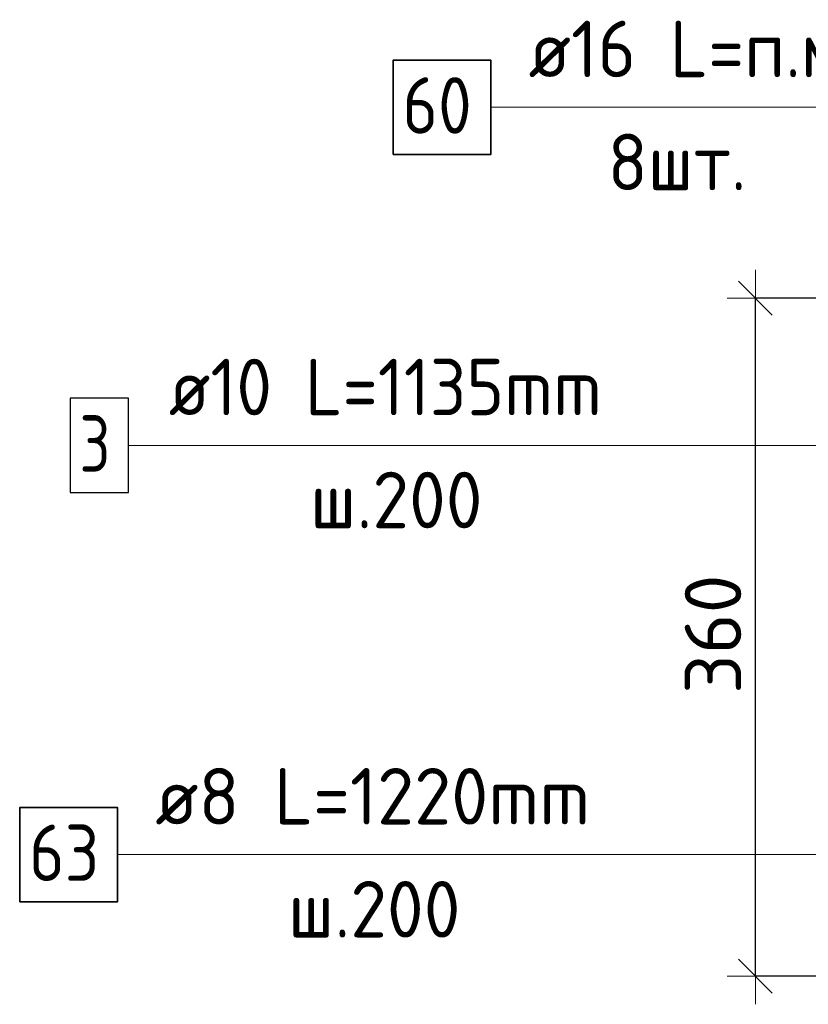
# Model space of a CAD drawing. Header units: metres. Extents: x -38 to 90, y -15 to 21.
# Tile 83 of 127: x 71.593 to 72.012, y 1.939 to 2.462. Entities that reach past the tile are written whole.
import ezdxf

# ---------------------------------------------------------------- set-up
doc = ezdxf.new("R2010")
doc.units = ezdxf.units.M
doc.header["$PDMODE"] = 65
for name, color, linetype, lineweight in [('XR$4$Арм.стержн. Арматура края', 96, 'Continuous', 35), ('XR$4$Арм.стержн. Хомут', 240, 'Continuous', 35), ('XR$4$Арм.стержн.горизонт. 1', 180, 'Continuous', 35), ('XR$4$Размерная линия (1)', 7, 'Continuous', 13)]:
    doc.layers.add(name, color=color, linetype=linetype, lineweight=lineweight)
doc.styles.add('ISOCPEUR', font='txt')
doc.dimstyles.new('DIMSTYLE_19', dxfattribs={"dimtxt": 0.03, "dimasz": 0.03, "dimexe": 0, "dimexo": 0, "dimgap": 0.015, "dimtad": 2, "dimdec": 0, "dimlfac": 1000, "dimrnd": 5, "dimzin": 12, "dimdsep": 46, "dimtxsty": 'ISOCPEUR', "dimblk1": 'ALL_ML_STRICH', "dimblk2": 'ALL_ML_STRICH', "dimsah": 1, "dimcen": 0, "dimclrd": 7, "dimclre": 256, "dimclrt": 7, "dimadec": 0, "dimazin": 0, "dimtfac": 1, "dimtdec": 0, "dimtix": 1, "dimtmove": 2, "dimatfit": 3, "dimfxl": 0, "dimtzin": 0, "dimlwd": 0, "dimlwe": -3, "dimarcsym": 0})

# ---------------------------------------------------------------- blocks, each defined once
blk = doc.blocks.new('ALL_ML_STRICH')
at = {"color": 0, "linetype": 'ByBlock', "lineweight": -2}
for p, q in [((0, -0.5), (0, 0.5)), ((-0.3, -0.3), (0.3, 0.3)), ((-1, 0), (0.5, 0))]:
    blk.add_line(p, q, dxfattribs=at)
blk = doc.blocks.new('*D340')
at = {"layer": 'DEFPOINTS', "color": 7, "linetype": 'Continuous', "lineweight": 13, "transparency": 33554687}
for p in [(72.11861, 2.31411), (71.98386, 1.95411), (72.11861, 1.95411)]:
    blk.add_point(p, dxfattribs=at)
at = {"layer": 'XR$4$Размерная линия (1)', "color": 9, "linetype": 'Continuous', "lineweight": -2, "true_color": 0xc7c7c7, "transparency": 33554687}
for p, q in [((72.09861, 2.31411), (71.98386, 2.31411)), ((72.09861, 1.95411), (71.98386, 1.95411))]:
    blk.add_line(p, q, dxfattribs=at)
at = {"layer": 'XR$4$Размерная линия (1)', "color": 7, "linetype": 'Continuous', "lineweight": -2, "transparency": 33554687}
blk.add_line((71.98386, 1.95411), (71.98386, 2.31411), dxfattribs=at)
at = {"layer": 'XR$4$Размерная линия (1)', "color": 7, "linetype": 'Continuous', "lineweight": 13, "transparency": 33554687, "xscale": 0.03, "yscale": 0.03, "zscale": 0.03}
for p, rotation in [((71.98386, 2.31411), 90), ((71.98386, 1.95411), 270)]:
    blk.add_blockref('ALL_ML_STRICH', p, dxfattribs=dict(at, rotation=rotation))
at = {"layer": 'XR$4$Размерная линия (1)', "color": 7, "linetype": 'Continuous', "lineweight": 13, "transparency": 33554687, "insert": (71.96136, 2.13561), "char_height": 0.03, "width": 0.09, "attachment_point": 5, "rotation": 90, "style": 'ISOCPEUR'}
blk.add_mtext('\\A1;{360}', dxfattribs=at)

msp = doc.modelspace()

# ---------------------------------------------------------------- linework, layer by layer
at = {"layer": 'XR$4$Арм.стержн. Арматура края', "color": 7, "linetype": 'Continuous', "lineweight": 13, "transparency": 33554687}
msp.add_line((71.65085, 2.23588), (72.02085, 2.23588), dxfattribs=at)
at = {"layer": 'XR$4$Арм.стержн. Арматура края', "color": 7, "linetype": 'Continuous', "lineweight": 25, "transparency": 33554687}
msp.add_lwpolyline([(71.61985, 2.21088), (71.65085, 2.21088), (71.65085, 2.26088), (71.61985, 2.26088), (71.61985, 2.21088)], dxfattribs=at)
at = {"layer": 'XR$4$Арм.стержн. Хомут', "color": 7, "linetype": 'Continuous', "lineweight": 13, "transparency": 33554687}
for p, q in [((71.64512, 2.01858), (72.00312, 2.01858)), ((72.00312, 2.01858), (72.14664, 2.01858))]:
    msp.add_line(p, q, dxfattribs=at)
at = {"layer": 'XR$4$Арм.стержн. Хомут', "color": 7, "linetype": 'Continuous', "lineweight": 35, "transparency": 33554687}
msp.add_lwpolyline([(71.59312, 1.99358), (71.64512, 1.99358), (71.64512, 2.04358), (71.59312, 2.04358), (71.59312, 1.99358)], dxfattribs=at)
at = {"layer": 'XR$4$Арм.стержн.горизонт. 1', "color": 7, "linetype": 'Continuous', "lineweight": 13, "transparency": 33554687}
msp.add_line((71.84342, 2.4154), (72.12942, 2.4154), dxfattribs=at)
at = {"layer": 'XR$4$Арм.стержн.горизонт. 1', "color": 7, "linetype": 'Continuous', "lineweight": 35, "transparency": 33554687}
msp.add_lwpolyline([(71.79142, 2.3904), (71.84342, 2.3904), (71.84342, 2.4404), (71.79142, 2.4404), (71.79142, 2.3904)], dxfattribs=at)

# ---------------------------------------------------------------- texts
at = {"layer": 'XR$4$Арм.стержн. Арматура края', "color": 7, "linetype": 'Continuous', "lineweight": 25, "transparency": 33554687, "char_height": 0.03, "attachment_point": 7, "style": 'ISOCPEUR'}
for s, insert, width in [('\\W0.92;ø10 L=1135mm ', (71.67235, 2.25188), 0.2806694), ('\\W0.78;3', (71.62485, 2.22188), 0.0326407), ('\\W0.95;ш.200 ', (71.74735, 2.19188), 0.1311996)]:
    msp.add_mtext(s, dxfattribs=dict(at, insert=insert, width=width))
at = {"layer": 'XR$4$Арм.стержн. Хомут', "color": 7, "linetype": 'Continuous', "lineweight": 25, "transparency": 33554687, "char_height": 0.03, "attachment_point": 7, "style": 'ISOCPEUR'}
for s, insert, width in [('\\W0.96;ø8 L=1220mm ', (71.66512, 2.03458), 0.2722217), ('\\W0.87;63', (71.59812, 2.00458), 0.0550812), ('\\W0.95;ш.200 ', (71.73562, 1.97458), 0.1311997)]:
    msp.add_mtext(s, dxfattribs=dict(at, insert=insert, width=width))
at = {"layer": 'XR$4$Арм.стержн.горизонт. 1', "color": 7, "linetype": 'Continuous', "lineweight": 25, "transparency": 33554687, "char_height": 0.03, "attachment_point": 7, "style": 'ISOCPEUR'}
for s, insert, width in [('\\W0.94;ø16 L=п.м.', (71.86342, 2.4314), 0.1999831), ('\\W0.87;60', (71.79642, 2.4014), 0.0550812), ('\\W0.94;8шт. ', (71.90542, 2.3714), 0.1161286)]:
    msp.add_mtext(s, dxfattribs=dict(at, insert=insert, width=width))

# ---------------------------------------------------------------- dimensions: what is measured, and where the dimension line sits
at = {"layer": 'XR$4$Размерная линия (1)', "color": 7, "linetype": 'Continuous', "lineweight": 13, "transparency": 33554687}
dim = msp.add_linear_dim(base=(71.98386, 2.31411), p1=(72.09861, 1.95411), p2=(72.09861, 2.31411), angle=90, dimstyle='DIMSTYLE_19', override={"dimpost": '<>', "dimclrd": 7, "dimclre": 9, "dimclrt": 7, "dimlwd": 0, "dimlwe": 65533}, dxfattribs=at)
dim.commit()
dim.dimension.update_dxf_attribs({"geometry": '*D340', "text_midpoint": (71.96136, 2.13561), "dimtype": 160})

doc.saveas('drawing.dxf')
